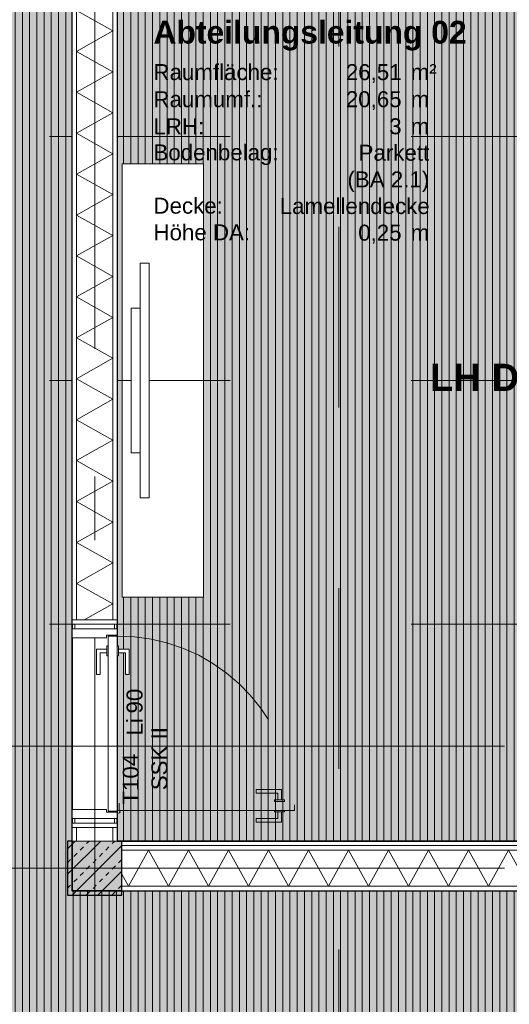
# Model space of a CAD drawing. Header units: metres. Extents: x -167 to 152, y -127 to 99.
# Tile 155 of 225: x -5.81 to -3.11, y -14.25 to -8.8. Entities that reach past the tile are written whole.
import ezdxf
from ezdxf.enums import TextEntityAlignment as Align

# ---------------------------------------------------------------- set-up
doc = ezdxf.new("R2010")
doc.units = ezdxf.units.M
for name, pattern in [('Achsen 01', [5.291531, 3.175, -1.058062, 0.352704, -0.705764]), ('gestrichelt - 01', [2, 1, -1]), ('Raster 01', [2, 1, -1])]:
    doc.linetypes.add(name, pattern=pattern)
for name, color, linetype, lineweight, true_color in [('013_Beton und Stahlbetonarbeiten-000 Sichtbeton-343 Innenstütze', 5, 'Continuous', 5, 0x0000ff), ('031_Metallbauarbeiten-350 Lamellendecke DS', 7, 'Continuous', 35, 0x666666), ('039_Trockenbauarbeiten-340 Dämmung', 7, 'Continuous', 9, 0xc0c0c0), ('AV1-Achsen', 1, 'Achsen 01', 18, 0xff0000), ('AV1-Einrichtung', 7, 'Continuous', 9, 0xa6a6a6), ('AV1-Raster', 7, 'Raster 01', 9, 0xa6a6a6), ('AV1-Stempel-Türnummern', 7, 'Continuous', 100, 0x02abea)]:
    doc.layers.add(name, color=color, linetype=linetype, lineweight=lineweight, true_color=true_color)
for name, color, linetype, lineweight in [('013_Beton und Stahlbetonarbeiten-340 Innenstützen', 7, 'Continuous', 25), ('027_Tischlerarbeiten-340 Innentüren', 7, 'Continuous', 9), ('031_Metallbauarbeiten-340 Innentüren _ Elemente', 7, 'Continuous', 9), ('039_Trockenbauarbeiten-340 Gipskarton', 7, 'Continuous', 9), ('_1.35m (3D)', 7, 'Continuous', 9), ('_GRU (2D)', 7, 'Continuous', 9), ('_OG 1 (2D)', 7, 'Continuous', 9), ('_OG 1 - DS (2D)', 7, 'Continuous', 9), ('AV1-Schnitt Achsen', 7, 'Achsen 01', 18), ('AV1-Stempel-Raumstempel', 7, 'Continuous', 9), ('Keine', 7, 'Continuous', 9)]:
    doc.layers.add(name, color=color, linetype=linetype, lineweight=lineweight)
doc.styles.add('Arial', font='arial.ttf')
doc.styles.add('Arial (bold)', font='arialbd.ttf')
pattern_1 = [(90, (0, 0), (0.04, 0), [])]

# ---------------------------------------------------------------- blocks, each defined once
blk = doc.blocks.new('Group-2')
at = {"layer": 'AV1-Raster'}
for p, q in [((-5.4, -22.95), (-5.4, 1.35)), ((-4.05, -22.95), (-4.05, 1.35)), ((1.35, -9.45), (-40.5, -9.45)), ((1.35, -10.8), (-40.5, -10.8)), ((1.35, -12.15), (-40.5, -12.15)), ((1.35, -13.5), (-40.5, -13.5))]:
    blk.add_line(p, q, dxfattribs=at)
blk = doc.blocks.new('1.35m (3D)')
at = {"layer": 'AV1-Raster', "color": 7}
blk.add_blockref('Group-2', (0, 0), dxfattribs=at)
blk = doc.blocks.new('OG 1 - DS (2D)')
at = {"layer": '031_Metallbauarbeiten-350 Lamellendecke DS', "linetype": 'Continuous', "lineweight": 0, "transparency": 33554508}
for points in [[(-13.5, -7.975), (-8.025, -7.975), (-8.025, -13.625), (-13.5, -13.625), (-13.5, -16.075), (-0.125, -16.075), (-0.125, -13.625), (-5.525, -13.625), (-5.525, -7.975), (-0.125, -7.975), (-0.125, -5.525), (-13.5, -5.525)], [(-5.275, -8.25), (-0.215, -8.25), (-0.215, -13.35), (-5.275, -13.35)]]:
    blk.add_hatch(color=254, dxfattribs=at).paths.add_polyline_path(points)
at = {"layer": '031_Metallbauarbeiten-350 Lamellendecke DS', "linetype": 'Continuous', "lineweight": 9, "transparency": 33554508}
h = blk.add_hatch(dxfattribs=at)
h.set_pattern_fill('Lamellendecke', color=252, style=0, pattern_type=2)
h.set_pattern_definition(pattern_1)
h.paths.add_polyline_path([(-13.5, -7.975), (-8.025, -7.975), (-8.025, -13.625), (-13.5, -13.625), (-13.5, -16.075), (-0.125, -16.075), (-0.125, -13.625), (-5.525, -13.625), (-5.525, -7.975), (-0.125, -7.975), (-0.125, -5.525), (-13.5, -5.525)])
h = blk.add_hatch(dxfattribs=at)
h.set_pattern_fill('Lamellendecke', color=252, style=0, pattern_type=2)
h.set_pattern_definition(pattern_1)
h.paths.add_polyline_path([(-5.275, -8.25), (-0.215, -8.25), (-0.215, -13.35), (-5.275, -13.35)])
at = {"layer": '031_Metallbauarbeiten-350 Lamellendecke DS', "flags": 128}
for points in [[(-13.5, -7.975), (-8.025, -7.975), (-8.025, -13.625), (-13.5, -13.625), (-13.5, -16.075), (-0.125, -16.075), (-0.125, -13.625), (-5.525, -13.625), (-5.525, -7.975), (-0.125, -7.975), (-0.125, -5.525), (-13.5, -5.525)], [(-5.275, -8.25), (-0.215, -8.25), (-0.215, -13.35), (-5.275, -13.35)]]:
    blk.add_lwpolyline(points, close=True, dxfattribs=at)
at = {"layer": '031_Metallbauarbeiten-350 Lamellendecke DS', "insert": (-2.7, -10.8), "char_height": 0.151309, "attachment_point": 5, "line_spacing_factor": 0.969122, "style": 'Arial (bold)'}
blk.add_mtext('LH Decke: 0,18m', dxfattribs=at)
blk = doc.blocks.new('COE - Innentür 1.10 _ 0.25')
at = {"layer": '027_Tischlerarbeiten-340 Innentüren', "color": 253, "linetype": 'gestrichelt - 01', "lineweight": 9, "transparency": 33554687, "flags": 128}
for points in [[(1.0325, 1.0375), (1.0125, 1.0375), (1.0125, 1.075), (0.8925, 1.075), (0.8925, 1.095), (1.0325, 1.095)], [(0.995, 1.03), (0.995, 1.0375), (1.05, 1.0375), (1.05, 1.03)], [(0.135, 1.03), (1.105, 1.03), (1.105, 0.98), (0.135, 0.98)], [(1.0325, 0.9725), (1.0125, 0.9725), (1.0125, 0.935), (0.8925, 0.935), (0.8925, 0.915), (1.0325, 0.915)], [(0.995, 0.9725), (0.995, 0.98), (1.05, 0.98), (1.05, 0.9725)]]:
    blk.add_lwpolyline(points, close=True, dxfattribs=at)
at = {"layer": '027_Tischlerarbeiten-340 Innentüren', "color": 253, "linetype": 'gestrichelt - 01', "lineweight": 9, "transparency": 33554687}
blk.add_arc((0.1325, 1.0375), 0.9725, 269.5581, 356.6163, dxfattribs=at)
at = {"color": 255}
for points in [[(-0.11, 1.1), (0.11, 1.1), (0.11, 1.075), (-0.11, 1.075)], [(-0.11, 0.025), (0.11, 0.025), (0.11, 0), (-0.11, 0)]]:
    blk.add_wipeout(points, dxfattribs=at).dxf.layer = '027_Tischlerarbeiten-340 Innentüren'
at = {"layer": '027_Tischlerarbeiten-340 Innentüren', "flags": 128}
for points in [[(-0.11, 1.1), (0.11, 1.1), (0.11, 1.075), (-0.11, 1.075)], [(-0.11, 0.025), (0.11, 0.025), (0.11, 0), (-0.11, 0)]]:
    blk.add_lwpolyline(points, close=True, dxfattribs=at)
at = {"color": 255}
blk.add_wipeout([(0.125, 0.06), (0.065, 0.06), (0.065, 0.075), (-0.125, 0.075), (-0.125, 0.025), (0.125, 0.025)], dxfattribs=at).dxf.layer = '027_Tischlerarbeiten-340 Innentüren'
at = {"layer": '027_Tischlerarbeiten-340 Innentüren', "flags": 128}
blk.add_lwpolyline([(0.125, 0.06), (0.065, 0.06), (0.065, 0.075), (-0.125, 0.075), (-0.125, 0.025), (0.125, 0.025)], close=True, dxfattribs=at)
at = {"color": 255}
blk.add_wipeout([(0.125, 1.035), (0.125, 0.065), (0.075, 0.065), (0.075, 1.035)], dxfattribs=at).dxf.layer = '027_Tischlerarbeiten-340 Innentüren'
at = {"layer": '027_Tischlerarbeiten-340 Innentüren', "flags": 128}
blk.add_lwpolyline([(0.125, 1.035), (0.125, 0.065), (0.075, 0.065), (0.075, 1.035)], close=True, dxfattribs=at)
at = {"color": 255}
for points in [[(0.125, 1.04), (0.065, 1.04), (0.065, 1.025), (-0.125, 1.025), (-0.125, 1.075), (0.125, 1.075)], [(0.0675, 0.1375), (0.0675, 0.1575), (0.03, 0.1575), (0.03, 0.2775), (0.01, 0.2775), (0.01, 0.1375)], [(0.1325, 0.1375), (0.1325, 0.1575), (0.17, 0.1575), (0.17, 0.2775), (0.19, 0.2775), (0.19, 0.1375)]]:
    blk.add_wipeout(points, dxfattribs=at).dxf.layer = '027_Tischlerarbeiten-340 Innentüren'
at = {"layer": '027_Tischlerarbeiten-340 Innentüren', "flags": 128}
for points in [[(0.125, 1.04), (0.065, 1.04), (0.065, 1.025), (-0.125, 1.025), (-0.125, 1.075), (0.125, 1.075)], [(0.0675, 0.1375), (0.0675, 0.1575), (0.03, 0.1575), (0.03, 0.2775), (0.01, 0.2775), (0.01, 0.1375)], [(0.1325, 0.1375), (0.1325, 0.1575), (0.17, 0.1575), (0.17, 0.2775), (0.19, 0.2775), (0.19, 0.1375)]]:
    blk.add_lwpolyline(points, close=True, dxfattribs=at)
at = {"color": 255}
for points in [[(0.14, 1.0375), (0.1378, 1.0322), (0.1325, 1.03), (0.1272, 1.0322), (0.125, 1.0375), (0.1272, 1.0428), (0.1325, 1.045), (0.1378, 1.0428)], [(0.0675, 0.175), (0.075, 0.175), (0.075, 0.12), (0.0675, 0.12)], [(0.125, 0.175), (0.1325, 0.175), (0.1325, 0.12), (0.125, 0.12)]]:
    blk.add_wipeout(points, dxfattribs=at).dxf.layer = '027_Tischlerarbeiten-340 Innentüren'
at = {"layer": '027_Tischlerarbeiten-340 Innentüren', "flags": 128}
for points in [[(0.0675, 0.175), (0.075, 0.175), (0.075, 0.12), (0.0675, 0.12)], [(0.125, 0.175), (0.1325, 0.175), (0.1325, 0.12), (0.125, 0.12)]]:
    blk.add_lwpolyline(points, close=True, dxfattribs=at)
at = {"layer": '027_Tischlerarbeiten-340 Innentüren'}
blk.add_circle((0.1325, 1.0375), 0.0075, dxfattribs=at)
blk = doc.blocks.new('Group-115')
at = {"color": 255, "linetype": 'Continuous', "lineweight": 5}
blk.add_wipeout([(-5.3, -12.15), (-5.3, -8.25), (-5.5, -8.25), (-5.5, -12.15)], dxfattribs=at).dxf.layer = '039_Trockenbauarbeiten-340 Dämmung'
blk = doc.blocks.new('Group-116')
at = {"layer": '039_Trockenbauarbeiten-340 Dämmung', "transparency": 33554687, "flags": 128}
blk.add_lwpolyline([(-5.5, -12.15), (-5.3, -12.0367), (-5.5, -11.9234), (-5.3, -11.8101), (-5.5, -11.6968), (-5.3, -11.5835), (-5.5, -11.4703), (-5.3, -11.357), (-5.5, -11.2437), (-5.3, -11.1304), (-5.5, -11.0171), (-5.3, -10.9038), (-5.5, -10.7905), (-5.3, -10.6772), (-5.5, -10.5639), (-5.3, -10.4506), (-5.5, -10.3373), (-5.3, -10.224), (-5.5, -10.1108), (-5.3, -9.9975), (-5.5, -9.8842), (-5.3, -9.7709), (-5.5, -9.6576), (-5.3, -9.5443), (-5.5, -9.431), (-5.3, -9.3177), (-5.5, -9.2044), (-5.3, -9.0911), (-5.5, -8.9778), (-5.3, -8.8646), (-5.5, -8.7513), (-5.3, -8.638), (-5.5, -8.5247), (-5.3, -8.4114), (-5.5, -8.2981), (-5.4151, -8.25)], dxfattribs=at)
blk = doc.blocks.new('Group-117')
at = {"layer": '039_Trockenbauarbeiten-340 Dämmung'}
blk.add_blockref('Group-115', (0, 0), dxfattribs=at)
at = {"layer": '039_Trockenbauarbeiten-340 Dämmung', "transparency": 33554687}
blk.add_blockref('Group-116', (0, 0), dxfattribs=at)
blk = doc.blocks.new('Group-118')
at = {"color": 255, "linetype": 'Continuous', "lineweight": 5}
blk.add_wipeout([(-0.125, -13.4), (-5.25, -13.4), (-5.25, -13.6), (-0.125, -13.6)], dxfattribs=at).dxf.layer = '039_Trockenbauarbeiten-340 Dämmung'
blk = doc.blocks.new('Group-119')
at = {"layer": '039_Trockenbauarbeiten-340 Dämmung', "transparency": 33554687, "flags": 128}
blk.add_lwpolyline([(-0.125, -13.6), (-0.2356, -13.4), (-0.3462, -13.6), (-0.4568, -13.4), (-0.5675, -13.6), (-0.6781, -13.4), (-0.7887, -13.6), (-0.8993, -13.4), (-1.0099, -13.6), (-1.1205, -13.4), (-1.2311, -13.6), (-1.3418, -13.4), (-1.4524, -13.6), (-1.563, -13.4), (-1.6736, -13.6), (-1.7842, -13.4), (-1.8948, -13.6), (-2.0054, -13.4), (-2.116, -13.6), (-2.2267, -13.4), (-2.3373, -13.6), (-2.4479, -13.4), (-2.5585, -13.6), (-2.6691, -13.4), (-2.7797, -13.6), (-2.8903, -13.4), (-3.001, -13.6), (-3.1116, -13.4), (-3.2222, -13.6), (-3.3328, -13.4), (-3.4434, -13.6), (-3.554, -13.4), (-3.6646, -13.6), (-3.7753, -13.4), (-3.8859, -13.6), (-3.9965, -13.4), (-4.1071, -13.6), (-4.2177, -13.4), (-4.3283, -13.6), (-4.4389, -13.4), (-4.5496, -13.6), (-4.6602, -13.4), (-4.7708, -13.6), (-4.8814, -13.4), (-4.992, -13.6), (-5.1026, -13.4), (-5.2132, -13.6), (-5.25, -13.5335)], dxfattribs=at)
blk = doc.blocks.new('Group-120')
at = {"layer": '039_Trockenbauarbeiten-340 Dämmung'}
blk.add_blockref('Group-118', (0, 0), dxfattribs=at)
at = {"layer": '039_Trockenbauarbeiten-340 Dämmung', "transparency": 33554687}
blk.add_blockref('Group-119', (0, 0), dxfattribs=at)
blk = doc.blocks.new('Türnummer 2 - Innentür')
at = {"layer": '031_Metallbauarbeiten-340 Innentüren _ Elemente', "char_height": 0.08826, "attachment_point": 8, "line_spacing_factor": 0.965511, "style": 'Arial'}
for s, insert in [('Li', (0, -0.0671)), ('90', (0.1423, -0.0671))]:
    blk.add_mtext(s, dxfattribs=dict(at, insert=insert))
at = {"layer": '031_Metallbauarbeiten-340 Innentüren _ Elemente', "style": 'Arial'}
blk.add_attdef('Türnummer', text='', height=0.0883, dxfattribs=at).set_placement((-0.2903, -0.071), align=Align.BOTTOM_CENTER)
at = {"layer": '031_Metallbauarbeiten-340 Innentüren _ Elemente', "color": 7, "transparency": 33554687, "style": 'Arial'}
blk.add_attdef('Schallschutzklasse', text='', height=0.0883, dxfattribs=at).set_placement((-0.1763, -0.2296), align=Align.BOTTOM_CENTER)
at = {"layer": 'Keine', "color": 0, "flags": 1}
for tag, p in [('Lichte_Breite', (-0.4481, -0.3885)), ('Panikfunktion', (-0.4481, -0.5473)), ('AT-Nr.', (-0.4481, -0.7062))]:
    blk.add_attdef(tag, p, '', height=0.0883, dxfattribs=at)
blk = doc.blocks.new('Group-313')
at = {"color": 255, "transparency": 33554559}
blk.add_wipeout([(-5.1989, -11.2), (-5.1989, -10.4), (-5.0989, -10.4), (-5.0989, -11.2)], dxfattribs=at).dxf.layer = 'AV1-Einrichtung'
at = {"layer": 'AV1-Einrichtung', "flags": 128}
blk.add_lwpolyline([(-5.1989, -11.2), (-5.1989, -10.4), (-5.0989, -10.4), (-5.0989, -11.2)], close=True, dxfattribs=at)
at = {"color": 255, "transparency": 33554559}
blk.add_wipeout([(-5.1489, -11.45), (-5.1489, -10.15), (-5.0989, -10.15), (-5.0989, -11.45)], dxfattribs=at).dxf.layer = 'AV1-Einrichtung'
at = {"layer": 'AV1-Einrichtung', "flags": 128}
blk.add_lwpolyline([(-5.1489, -11.45), (-5.1489, -10.15), (-5.0989, -10.15), (-5.0989, -11.45)], close=True, dxfattribs=at)
blk = doc.blocks.new('Raumstempel - Symbol - 1 (2D)')
at = {"layer": 'AV1-Stempel-Raumstempel', "attachment_point": 1, "line_spacing_factor": 0.967919, "style": 'Arial'}
for s, insert, char_height in [('Raumfläche:', (0.2, -0.6736), 0.088263), ('m²', (1.6225, -0.6736), 0.08826), ('Raumumf.:', (0.2, -0.8236), 0.08826), ('m', (1.6225, -0.8236), 0.0883), ('LRH:', (0.2, -0.9736), 0.08826), ('m', (1.6225, -0.9736), 0.0883), ('Bodenbelag:', (0.2, -1.118), 0.088263), ('Decke:', (0.2, -1.4131), 0.08826), ('Höhe DA:', (0.2, -1.5607), 0.08826), ('m', (1.6225, -1.5625), 0.0883)]:
    blk.add_mtext(s, dxfattribs=dict(at, insert=insert, char_height=char_height))
at = {"layer": 'AV1-Stempel-Raumstempel'}
for tag, style, p in [('Raumnummer', 'Arial', (0.2, -0.2337)), ('Raumname', 'Arial (bold)', (0.2, -0.4337))]:
    blk.add_attdef(tag, text='', height=0.1261, dxfattribs=dict(at, style=style)).set_placement(p, align=Align.TOP_LEFT)
at = {"layer": 'AV1-Stempel-Raumstempel', "style": 'Arial'}
for tag, p in [('Raumfläche', (1.5725, -0.6736)), ('Raumumfang', (1.5725, -0.8236)), ('LRH', (1.5725, -0.9736)), ('Bodenbelag', (1.7253, -1.1199)), ('Bodendetail', (1.7253, -1.2674)), ('Decke', (1.7278, -1.415)), ('Höhe_DA', (1.5725, -1.5625))]:
    blk.add_attdef(tag, text='', height=0.0883, dxfattribs=at).set_placement(p, align=Align.TOP_RIGHT)
blk = doc.blocks.new('OG 1 (2D)')
at = {"layer": '039_Trockenbauarbeiten-340 Dämmung', "color": 7, "transparency": 33554687}
blk.add_blockref('Group-120', (0, 0), dxfattribs=at)
at = {"color": 255}
blk.add_wipeout([(-5.5, -12.125), (-5.5, -8.25), (-5.3, -8.25), (-5.3, -12.125)], dxfattribs=at).dxf.layer = '039_Trockenbauarbeiten-340 Dämmung'
at = {"color": 255, "transparency": 33554559}
blk.add_wipeout([(-5.2489, -10.8), (-4.7989, -10.8), (-4.7989, -12), (-5.2489, -12)], dxfattribs=at).dxf.layer = 'AV1-Einrichtung'
at = {"layer": '039_Trockenbauarbeiten-340 Dämmung', "flags": 128}
blk.add_lwpolyline([(-5.5, -12.125), (-5.5, -8.25), (-5.3, -8.25), (-5.3, -12.125)], close=True, dxfattribs=at)
at = {"layer": 'AV1-Einrichtung', "flags": 128}
blk.add_lwpolyline([(-5.2489, -10.8), (-4.7989, -10.8), (-4.7989, -12), (-5.2489, -12)], close=True, dxfattribs=at)
at = {"color": 255}
for points in [[(-0.125, -13.375), (-0.125, -13.4), (-5.25, -13.4), (-5.25, -13.375)], [(-0.125, -13.6), (-0.125, -13.625), (-5.25, -13.625), (-5.25, -13.6)]]:
    blk.add_wipeout(points, dxfattribs=at).dxf.layer = '039_Trockenbauarbeiten-340 Gipskarton'
at = {"layer": '013_Beton und Stahlbetonarbeiten-000 Sichtbeton-343 Innenstütze', "linetype": 'Continuous', "lineweight": 0}
h = blk.add_hatch(color=30, dxfattribs=at)
h.paths.add_polyline_path([(-5.25, -13.35), (-5.25, -13.65), (-5.55, -13.65), (-5.55, -13.35)])
h.paths.add_polyline_path([(-5.3, -13.4), (-5.5, -13.4), (-5.5, -13.6), (-5.3, -13.6)])
at = {"layer": '013_Beton und Stahlbetonarbeiten-340 Innenstützen', "linetype": 'Continuous', "lineweight": 0, "true_color": 0xc0c0c0}
blk.add_hatch(color=9, dxfattribs=at).paths.add_polyline_path([(-5.25, -13.35), (-5.55, -13.35), (-5.55, -13.65), (-5.25, -13.65)])
at = {"layer": '013_Beton und Stahlbetonarbeiten-340 Innenstützen', "linetype": 'Continuous', "lineweight": 13}
h = blk.add_hatch(dxfattribs=at)
h.set_pattern_fill('Stahlbeton', color=251, style=0, pattern_type=2)
h.set_pattern_definition([(45, (0, 0), (0.0707107, -0.0707107), [0.025, -0.025])])
h.paths.add_polyline_path([(-5.25, -13.35), (-5.55, -13.35), (-5.55, -13.65), (-5.25, -13.65)])
h = blk.add_hatch(dxfattribs=at)
h.set_pattern_fill('Stahlbeton-1', color=251, style=0, pattern_type=2)
h.set_pattern_definition([(-135, (0.03106, -0.03313), (0.0707107, -0.0707107), [])])
h.paths.add_polyline_path([(-5.25, -13.35), (-5.55, -13.35), (-5.55, -13.65), (-5.25, -13.65)])
at = {"layer": '013_Beton und Stahlbetonarbeiten-340 Innenstützen', "flags": 128}
blk.add_lwpolyline([(-5.25, -13.35), (-5.55, -13.35), (-5.55, -13.65), (-5.25, -13.65)], close=True, dxfattribs=at)
at = {"layer": '039_Trockenbauarbeiten-340 Gipskarton', "flags": 128}
for points in [[(-0.125, -13.375), (-0.125, -13.4), (-5.25, -13.4), (-5.25, -13.375)], [(-0.125, -13.6), (-0.125, -13.625), (-5.25, -13.625), (-5.25, -13.6)]]:
    blk.add_lwpolyline(points, close=True, dxfattribs=at)
at = {"layer": '027_Tischlerarbeiten-340 Innentüren', "color": 7, "xscale": -1, "rotation": 180}
blk.add_blockref('COE - Innentür 1.10 _ 0.25', (-5.4, -12.15), dxfattribs=at)
at = {"color": 255, "transparency": 33554559}
blk.add_wipeout([(-5.2489, -9.6), (-4.7989, -9.6), (-4.7989, -10.8), (-5.2489, -10.8)], dxfattribs=at).dxf.layer = 'AV1-Einrichtung'
at = {"layer": 'AV1-Einrichtung', "flags": 128}
blk.add_lwpolyline([(-5.2489, -9.6), (-4.7989, -9.6), (-4.7989, -10.8), (-5.2489, -10.8)], close=True, dxfattribs=at)
at = {"layer": '039_Trockenbauarbeiten-340 Dämmung', "color": 7, "transparency": 33554687}
blk.add_blockref('Group-117', (0, 0), dxfattribs=at)
at = {"layer": 'AV1-Stempel-Raumstempel'}
blk.add_blockref('Raumstempel - Symbol - 1 (2D)', (-5.275, -8.375), dxfattribs=at).add_auto_attribs({'Raumname': 'Abteilungsleitung 02', 'Raumnummer': '104', 'Bodendetail': '(BA 2.1)', 'Raumfläche': '26,51', 'LRH': '3', 'Raumumfang': '20,65', 'Höhe_DA': '0,25', 'Decke': 'Lamellendecke', 'Bodenbelag': 'Parkett'})
at = {"layer": 'AV1-Stempel-Türnummern', "color": 7, "rotation": 90}
blk.add_blockref('Türnummer 2 - Innentür', (-5.2012, -12.7173), dxfattribs=at).add_auto_attribs({'Türnummer': 'T104', 'Schallschutzklasse': 'SSK II'})
at = {"color": 255}
blk.add_wipeout([(-5.525, -13.25), (-5.275, -13.25), (-5.275, -13.35), (-5.525, -13.35)], dxfattribs=at).dxf.layer = '039_Trockenbauarbeiten-340 Gipskarton'
at = {"layer": '039_Trockenbauarbeiten-340 Gipskarton', "flags": 128}
blk.add_lwpolyline([(-5.525, -13.25), (-5.275, -13.25), (-5.275, -13.35), (-5.525, -13.35)], close=True, dxfattribs=at)
at = {"layer": 'AV1-Einrichtung', "color": 7}
blk.add_blockref('Group-313', (0, 0), dxfattribs=at)
at = {"color": 255}
for points in [[(-5.525, -12.125), (-5.525, -8.25), (-5.5, -8.25), (-5.5, -12.125)], [(-5.3, -12.125), (-5.3, -8.25), (-5.275, -8.25), (-5.275, -12.125)]]:
    blk.add_wipeout(points, dxfattribs=at).dxf.layer = '039_Trockenbauarbeiten-340 Gipskarton'
at = {"layer": '039_Trockenbauarbeiten-340 Gipskarton', "flags": 128}
for points in [[(-5.525, -12.125), (-5.525, -8.25), (-5.5, -8.25), (-5.5, -12.125)], [(-5.3, -12.125), (-5.3, -8.25), (-5.275, -8.25), (-5.275, -12.125)]]:
    blk.add_lwpolyline(points, close=True, dxfattribs=at)
at = {"color": 255}
for points in [[(-5.525, -13.25), (-5.5, -13.25), (-5.5, -13.35), (-5.525, -13.35)], [(-5.3, -13.25), (-5.275, -13.25), (-5.275, -13.35), (-5.3, -13.35)]]:
    blk.add_wipeout(points, dxfattribs=at).dxf.layer = '039_Trockenbauarbeiten-340 Gipskarton'
at = {"layer": '039_Trockenbauarbeiten-340 Gipskarton', "flags": 128}
for points in [[(-5.525, -13.25), (-5.5, -13.25), (-5.5, -13.35), (-5.525, -13.35)], [(-5.3, -13.25), (-5.275, -13.25), (-5.275, -13.35), (-5.3, -13.35)]]:
    blk.add_lwpolyline(points, close=True, dxfattribs=at)
at = {"color": 255}
blk.add_wipeout([(-5.525, -12.125), (-5.275, -12.125), (-5.275, -12.15), (-5.525, -12.15)], dxfattribs=at).dxf.layer = '039_Trockenbauarbeiten-340 Gipskarton'
at = {"layer": '039_Trockenbauarbeiten-340 Gipskarton', "flags": 128}
blk.add_lwpolyline([(-5.525, -12.125), (-5.275, -12.125), (-5.275, -12.15), (-5.525, -12.15)], close=True, dxfattribs=at)
at = {"color": 255}
blk.add_wipeout([(-5.525, -13.25), (-5.275, -13.25), (-5.275, -13.275), (-5.525, -13.275)], dxfattribs=at).dxf.layer = '039_Trockenbauarbeiten-340 Gipskarton'
at = {"layer": '039_Trockenbauarbeiten-340 Gipskarton', "flags": 128}
blk.add_lwpolyline([(-5.525, -13.25), (-5.275, -13.25), (-5.275, -13.275), (-5.525, -13.275)], close=True, dxfattribs=at)
blk = doc.blocks.new('Group-745')
at = {"layer": 'AV1-Achsen'}
blk.add_line((-5.4, -26.5), (-5.4, 4.9), dxfattribs=at)
blk = doc.blocks.new('Group-755')
at = {"layer": 'AV1-Achsen'}
blk.add_line((-43.35, -13.5), (4.2, -13.5), dxfattribs=at)
blk = doc.blocks.new('Group-760')
at = {"layer": 'AV1-Schnitt Achsen'}
blk.add_line((-43.35, -12.825), (4.2, -12.825), dxfattribs=at)
blk = doc.blocks.new('GRU (2D)')
at = {"layer": 'AV1-Achsen', "color": 7}
for name in ['Group-745', 'Group-755']:
    blk.add_blockref(name, (0, 0), dxfattribs=at)
at = {"layer": 'AV1-Schnitt Achsen', "color": 7}
blk.add_blockref('Group-760', (0, 0), dxfattribs=at)

msp = doc.modelspace()

# ---------------------------------------------------------------- block references
at = {"layer": '_1.35m (3D)'}
msp.add_blockref('1.35m (3D)', (0, 0), dxfattribs=at)

# ---------------------------------------------------------------- next in the draw order: block references
at = {"layer": '_OG 1 - DS (2D)'}
msp.add_blockref('OG 1 - DS (2D)', (0, 0), dxfattribs=at)

# ---------------------------------------------------------------- next in the draw order: block references
at = {"layer": '_OG 1 (2D)'}
msp.add_blockref('OG 1 (2D)', (0, 0), dxfattribs=at)

# ---------------------------------------------------------------- next in the draw order: block references
at = {"layer": '_GRU (2D)'}
msp.add_blockref('GRU (2D)', (0, 0), dxfattribs=at)

doc.saveas('drawing.dxf')
